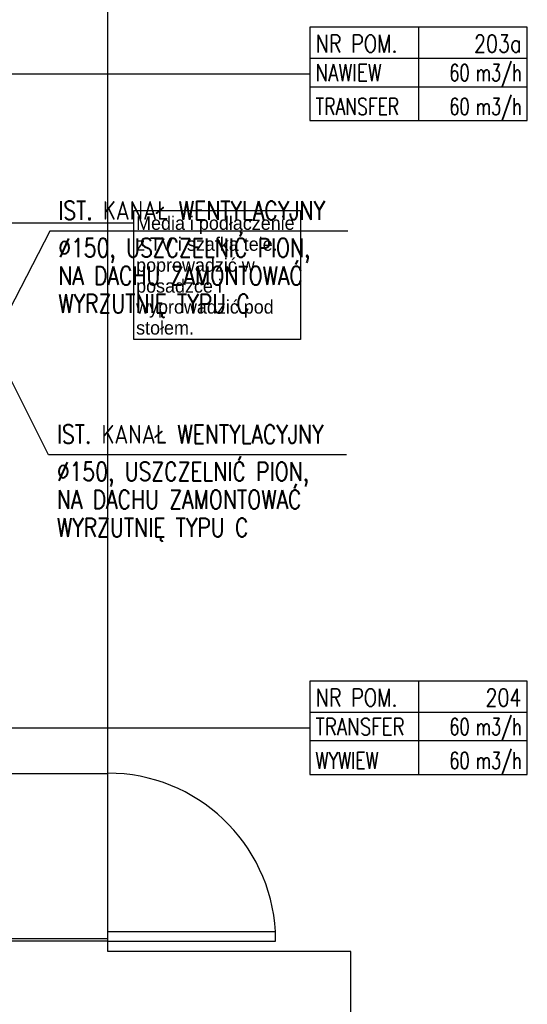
# Model space of a CAD drawing. Header units: centimetres. Extents: x -1062 to 5388, y 1642 to 2943.
# Tile 46 of 90: x -43 to 229, y 2103 to 2631. Entities that reach past the tile are written whole.
import ezdxf
from ezdxf.enums import TextEntityAlignment as Align

# ---------------------------------------------------------------- set-up
doc = ezdxf.new("R2010")
doc.units = ezdxf.units.CM
for name, color, linetype in [('M-LDR', 5, 'Continuous'), ('M-TEXT-ROOM-TAG', 86, 'Continuous'), ('M-XREF', 252, 'Continuous'), ('XREF$0$Drzwi', 8, 'Continuous'), ('XREF$0$Notatki tekstowe', 8, 'Continuous'), ('XREF$0$Notatki tekstowe-1', 8, 'Continuous'), ('XREF$0$Stropy', 8, 'Continuous'), ('XREF$0$Ściany-2', 8, 'Continuous')]:
    doc.layers.add(name, color=color, linetype=linetype)
doc.layers.add('M-TEXT-n', color=5, linetype='Continuous', lineweight=9)
doc.styles.add('RomanS', font='romans.shx')
doc.styles.add('XREF$0$Arial', font='txt', dxfattribs={"height": 7.2})
doc.dimstyles.new('ISO-25', dxfattribs={"dimtxt": 2.5, "dimasz": 2.5, "dimexe": 1.25, "dimexo": 0.625, "dimtad": 1, "dimtxsty": 'Standard', "dimcen": 2.5, "dimadec": 0, "dimazin": 0, "dimtfac": 1, "dimtmove": 0, "dimatfit": 3, "dimfxl": 1, "dimarcsym": 0})

# ---------------------------------------------------------------- blocks, each defined once
blk = doc.blocks.new('XREF$0$M_Jednoskrzydłowe płytowe - 0915 x 2032mm-828264-Aranżacja_01')
for p, q in [((39.9, 31.5), (39.9, 121.52)), ((45, 121.52), (39.9, 121.52)), ((45, 31.5), (45, 121.52)), ((45, 31.5), (39.9, 31.5))]:
    blk.add_line(p, q)
blk.add_arc((45, 31.5), 90.17, 93.2424, 180)
blk = doc.blocks.new('XREF')
at = {"layer": 'XREF$0$Notatki tekstowe'}
blk.add_line((-179.27, 2522.06), (17.8, 2522.06), dxfattribs=at)
at = {"layer": 'XREF$0$Notatki tekstowe', "flags": 128}
blk.add_lwpolyline([(17.8, 2528.66), (107.22, 2528.66), (107.22, 2459.58), (17.8, 2459.58)], close=True, dxfattribs=at)
at = {"layer": 'XREF$0$Stropy'}
for p, q in [((3.78, 2138.08), (3.78, 2226.58)), ((-59.22, 2138.08), (3.78, 2138.08))]:
    blk.add_line(p, q, dxfattribs=at)
at = {"layer": 'XREF$0$Ściany-2'}
for p, q in [((3.78, 2226.58), (3.78, 2682.08)), ((-59.22, 2226.58), (3.78, 2226.58)), ((3.78, 2136.58), (-59.22, 2136.58)), ((3.78, 2131.08), (3.78, 2136.58)), ((134.28, 2131.08), (3.78, 2131.08)), ((134.28, 2044.08), (134.28, 2131.08))]:
    blk.add_line(p, q, dxfattribs=at)
at = {"layer": 'XREF$0$Drzwi', "rotation": 269.9999999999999}
blk.add_blockref('XREF$0$M_Jednoskrzydłowe płytowe - 0915 x 2032mm-828264-Aranżacja_01', (-27.72, 2181.58), dxfattribs=at)
at = {"layer": 'XREF$0$Notatki tekstowe-1', "insert": (19, 2525.55), "char_height": 7.2, "width": 87.04, "attachment_point": 1, "line_spacing_factor": 0.936439, "style": 'XREF$0$Arial'}
blk.add_mtext('\\pxt7.05556,14.11111,21.16667,28.22222,35.27778,42.33333,49.38889,56.44444,63.5,70.55556,77.61111,84.66667,91.72222,98.77778,105.83333,112.88889,119.94444,127,134.05556,141.11111,148.16667,155.22222,162.27778,169.33333,176.38889,183.44444,190.5,197.55556,204.61111,211.66667,218.72222,225.77778;{Media i podłączenie z TV i szafką tele. poprowadzić w posadzce i wyprowadzić pod stołem. }', dxfattribs=at)

msp = doc.modelspace()

# ---------------------------------------------------------------- linework, layer by layer
at = {"layer": 'M-LDR'}
for p, q in [((-27.28, 2517.7), (-57.22, 2459.7)), ((132.72, 2517.7), (-27.28, 2517.7)), ((-28.02, 2397.55), (-54.21, 2449.41)), ((131.98, 2397.55), (-28.02, 2397.55))]:
    msp.add_line(p, q, dxfattribs=at)
at = {"layer": 'M-TEXT-ROOM-TAG'}
for p, q in [((170.67, 2627.19), (170.67, 2577.04)), ((112.34, 2610.47), (229, 2610.47)), ((112.34, 2610.47), (229, 2610.47)), ((112.34, 2595.19), (229, 2595.19)), ((170.67, 2276.18), (170.67, 2226.04)), ((112.34, 2259.47), (229, 2259.47)), ((112.34, 2259.47), (229, 2259.47)), ((112.34, 2244.18), (229, 2244.18))]:
    msp.add_line(p, q, dxfattribs=at)
for points in [[(112.34, 2577.04), (229, 2577.04), (229, 2627.19), (112.34, 2627.19)], [(112.34, 2226.04), (229, 2226.04), (229, 2276.18), (112.34, 2276.18)]]:
    msp.add_lwpolyline(points, close=True, dxfattribs=at)

# ---------------------------------------------------------------- block references
at = {"layer": 'M-XREF'}
msp.add_blockref('XREF', (0, 0), dxfattribs=at)

# ---------------------------------------------------------------- texts
at = {"layer": 'M-TEXT-n', "style": 'RomanS', "width": 0.8}
for s, p in [('IST. KANAŁ WENTYLACYJNY', (-22.82, 2523.76)), ('%%c150, USZCZELNIĆ PION, ', (-22.82, 2503.76)), ('NA DACHU ZAMONTOWAĆ', (-22.82, 2488.76)), ('WYRZUTNIĘ TYPU C', (-22.82, 2473.76)), ('IST. KANAŁ WENTYLACYJNY', (-23.56, 2403.61)), ('%%c150, USZCZELNIĆ PION, ', (-23.56, 2383.61)), ('NA DACHU ZAMONTOWAĆ', (-23.56, 2368.61)), ('WYRZUTNIĘ TYPU C', (-23.56, 2353.61))]:
    msp.add_text(s, height=10, dxfattribs=at).set_placement(p)
at = {"layer": 'M-TEXT-ROOM-TAG', "style": 'RomanS'}
for s, height, width, p in [('NR POM. ', 9.403, 0.8, (115.47, 2613.61)), ('NAWIEW', 9, 0.8, (115.34, 2598.19)), ('TRANSFER', 9, 0.75, (115.34, 2580.04)), ('NR POM. ', 9.403, 0.8, (115.47, 2262.6)), ('TRANSFER', 9, 0.8, (115.34, 2247.18)), ('WYWIEW', 9, 0.75, (115.34, 2229.04))]:
    msp.add_text(s, height=height, dxfattribs=dict(at, width=width)).set_placement(p)
for s, height, width, p in [('203a', 9.403, 0.8, (225.87, 2613.61)), ('60', 9, 0.7, (198, 2598.19)), ('m3/h', 9, 0.7, (226, 2598.19)), ('m3/h', 9, 0.7, (226, 2580.04)), ('60', 9, 0.7, (198, 2580.04)), ('204', 9.403, 0.8, (225.87, 2262.6)), ('m3/h', 9, 0.7, (226, 2247.18)), ('60', 9, 0.7, (198, 2247.18)), ('60', 9, 0.7, (198, 2229.04)), ('m3/h', 9, 0.7, (226, 2229.04))]:
    msp.add_text(s, height=height, dxfattribs=dict(at, width=width)).set_placement(p, align=Align.RIGHT)

# ---------------------------------------------------------------- leaders
at = {"layer": 'M-TEXT-ROOM-TAG'}
for points in [[(-186.27, 2602.11), (112.34, 2602.11)], [(-186.27, 2251.11), (112.34, 2251.11)]]:
    msp.add_leader(points, dimstyle='ISO-25', override={"dimasz": 10, "dimgap": 0.625, "dimtad": 0, "dimldrblk": 'Dot'}, dxfattribs=at)

doc.saveas('drawing.dxf')
